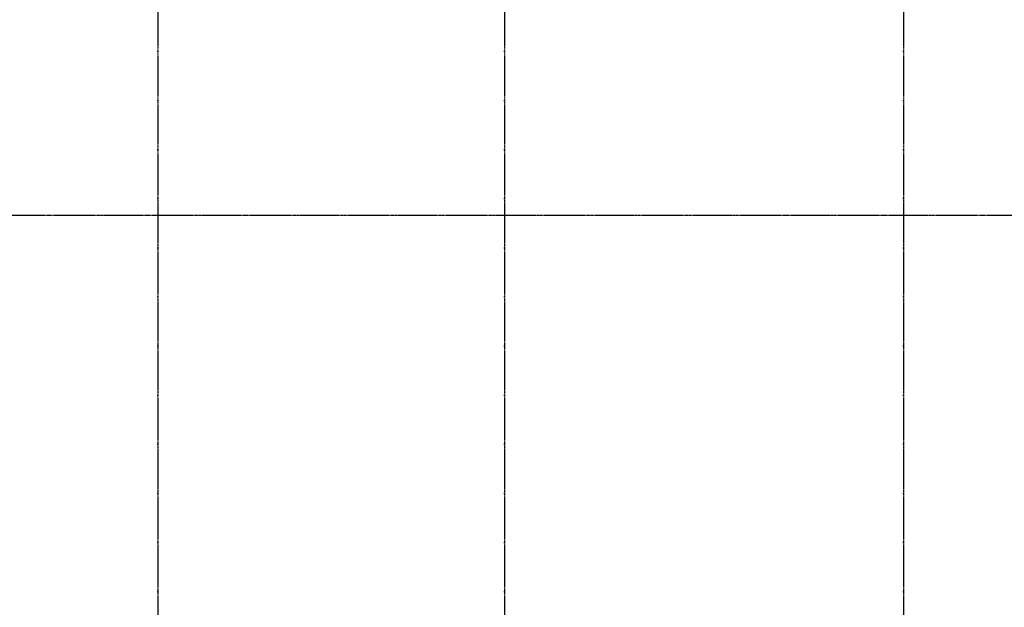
# Model space of a CAD drawing. Header units: millimetres. Extents: x -31438 to 37438, y -24900 to 14894.
# Tile 5 of 16: x -14789 to 261, y -13955 to -4980. Entities that reach past the tile are written whole.
import ezdxf

# ---------------------------------------------------------------- set-up
doc = ezdxf.new("R2010")
doc.units = ezdxf.units.MM
doc.linetypes.add('ACAD_ISO04W100', pattern=[30, 24, -3, 0, -3])
doc.linetypes.add('Linia osi', pattern=[14, 6, -3, 2, -3])
doc.layers.add('AS_Siatki', color=72, linetype='Continuous')
doc.layers.add('S-GRID', color=1, linetype='Continuous', lineweight=20)

# ---------------------------------------------------------------- blocks, each defined once
blk = doc.blocks.new('A$Cf25111cd')
at = {"layer": 'AS_Siatki', "color": 20, "linetype": 'ACAD_ISO04W100', "ltscale": 0.25}
for p, q in [((-541.59, 188.81), (-541.59, -142.68)), ((-488.59, 188.81), (-488.59, -142.68)), ((-427.59, 188.81), (-427.59, -142.68)), ((-707.4, -7.98), (-88.71, -7.98))]:
    blk.add_line(p, q, dxfattribs=at)

msp = doc.modelspace()

# ---------------------------------------------------------------- linework, layer by layer
at = {"layer": 'S-GRID', "linetype": 'Linia osi', "lineweight": 25}
for p, q in [((-12677.4, 10465.2), (-12677.4, -23284.6)), ((-7377.4, 10465.2), (-7377.4, -23284.6)), ((-1277.4, 10465.2), (-1277.4, -23284.6)), ((-26976.3, -7963.9), (34110.5, -7963.9))]:
    msp.add_line(p, q, dxfattribs=at)

# ---------------------------------------------------------------- block references
at = {"xscale": 100, "yscale": 100, "zscale": 100}
msp.add_blockref('A$Cf25111cd', (41481.7, -7166.3), dxfattribs=at)

doc.saveas('drawing.dxf')
